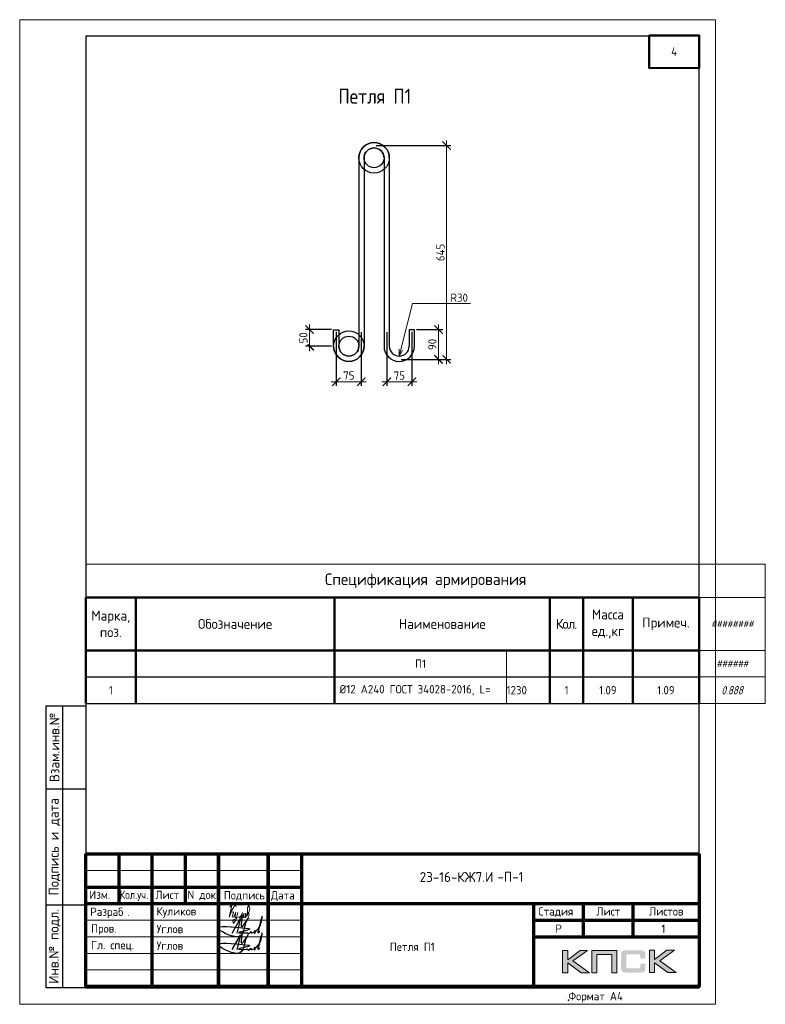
# Model space of a CAD drawing. Header units: millimetres. Extents: x 251864 to 617215, y -272865 to -46010.
# Tile 53 of 53: x 396519 to 419019, y -166348 to -136648. Entities that reach past the tile are written whole.
import ezdxf
from ezdxf import colors
from ezdxf.entities.mleader import LeaderData, LeaderLine
from ezdxf.enums import TextEntityAlignment as Align
from ezdxf.math import Vec2, Vec3

# ---------------------------------------------------------------- set-up
doc = ezdxf.new("R2010")
doc.units = ezdxf.units.MM
doc.layers.get('Defpoints').update_dxf_attribs({"color": 140})
for name, color, linetype, lineweight in [('RAZMER', 100, 'Continuous', 15), ('АС-Таблицы', 7, 'Continuous', 20), ('Выноски', 20, 'Continuous', 20), ('Каркасы ригель', 3, 'Continuous', 0), ('Петля', 7, 'Continuous', 30), ('Размеры', 54, 'Continuous', 20), ('Рамка', 7, 'Continuous', 70), ('Текст', 41, 'Continuous', 30), ('ТОНКИЕ', 7, 'Continuous', 9)]:
    doc.layers.add(name, color=color, linetype=linetype, lineweight=lineweight)
doc.layers.add('ТОЛСТЫЕ_ОСНОВНЫЕ', color=6, linetype='Continuous')
doc.styles.add('AC-Размерный', font='isocpeur.TTF', dxfattribs={"width": 0.8, "oblique": 15})
doc.styles.add('GOST-2.304_Type-B', font='GOST_Common.ttf')
doc.styles.add('style1', font='GOST_Common.ttf', dxfattribs={"height": 500})
doc.styles.add('ГОСТ', font='GOST_Common.ttf')
doc.dimstyles.new('М10', dxfattribs={"dimscale": 0, "dimtxt": 2.5, "dimasz": 2.5, "dimexe": 1.25, "dimexo": 0.625, "dimtad": 1, "dimdec": 0, "dimlfac": 0.1, "dimtxsty": 'ГОСТ', "dimblk": 'ARCHTICK', "dimcen": 2.5, "dimdle": 1.5, "dimclrd": 256, "dimclre": 256, "dimclrt": 256, "dimadec": 0, "dimazin": 0, "dimtfac": 1, "dimtdec": 0, "dimtmove": 1, "dimatfit": 3, "dimfxl": 2, "dimtfill": 1, "dimlwd": -1, "dimarcsym": 0})

# ---------------------------------------------------------------- blocks, each defined once
blk = doc.blocks.new('*T1137')
at = {"layer": 'Каркасы ригель', "color": 0, "linetype": 'ByBlock', "lineweight": -2, "transparency": 16777216}
for p, q in [((0, 0), (1500, 0)), ((0, -1000), (1500, -1000))]:
    blk.add_line(p, q, dxfattribs=at)
at = {"layer": 'Каркасы ригель', "color": 0, "linetype": 'ByBlock', "lineweight": 50, "transparency": 16777216}
for p, q in [((0, 0), (0, -1000)), ((1500, 0), (1500, -1000))]:
    blk.add_line(p, q, dxfattribs=at)
at = {"layer": 'Каркасы ригель', "color": 0, "linetype": 'Continuous', "lineweight": 0, "transparency": 16777216, "insert": (750, -500), "char_height": 250, "width": 1000, "attachment_point": 5, "style": 'ГОСТ'}
blk.add_mtext('4', dxfattribs=at)
blk = doc.blocks.new('Роспись')
at = {"layer": 'Текст', "color": 7}
blk.add_lwpolyline([(4.18, 0.67), (6.68, 5.03), (5.62, 0.66)], dxfattribs=at)
for points in [[(11.23, 1.12), (12.72, 3.08), (13.28, 5.66), (11.96, 0.97)], [(7.11, 5.14), (7.17, 2.59), (9.02, 5.2), (8.57, 4.35), (6.55, -0.29), (0.19, 1.88), (9.09, 2.02)], [(9.09, 2.02), (9.4, 1.96), (6.15, 0.84), (8.42, 0.77), (8.9, 0.77)], [(8.9, 0.77), (8.97, 0.64), (9.94, 1.16)], [(9.94, 1.16), (9.82, 0.79), (10.85, 0.93)], [(10.85, 0.93), (11.13, 1.44), (11.23, 1.11), (10.92, 0.57), (10.85, 0.93)], [(11.23, 1.12), (11.03, 1.05), (10.98, 1.33), (11.05, 1.41)], [(11.96, 0.97), (12.16, 0.71), (12.34, 1.19), (12.03, 1.14), (11.96, 0.97)]]:
    blk.add_spline(points, degree=3, dxfattribs=at)
blk = doc.blocks.new('11')
at = {"layer": 'Выноски'}
for p, q in [((47885, 66608), (47944, 66700)), ((47944, 66700), (47962, 66737)), ((47962, 66737), (47989, 66781)), ((47989, 66781), (48016, 66806)), ((48016, 66806), (48038, 66823)), ((48038, 66823), (48060, 66786)), ((48060, 66786), (48058, 66769))]:
    blk.add_line(p, q, dxfattribs=at)
blk.add_lwpolyline([(47863, 66761), (47937, 66865), (47843, 66458), (47885, 66564), (47905, 66616), (47954, 66628), (47979, 66606), (47957, 66539), (47937, 66487), (47947, 66458), (47991, 66470), (48051, 66611), (48041, 66569), (48023, 66505), (48023, 66448), (48065, 66448), (48090, 66529), (48110, 66608), (48043, 66369), (47972, 66275), (47954, 66344), (47991, 66389), (48078, 66431), (48142, 66470), (48154, 66441), (48204, 66512), (48246, 66606), (48209, 66455), (48204, 66418), (48295, 66574), (48265, 66463), (48265, 66455), (48312, 66453), (48342, 66529), (48347, 66584), (48337, 66465), (48349, 66453), (48401, 66569), (48443, 66616), (48461, 66678), (48466, 66727), (48436, 66811), (48399, 66754), (48399, 66618), (48389, 66549), (48374, 66507), (48416, 66564), (48441, 66576), (48451, 66524), (48433, 66482), (48419, 66453), (48424, 66428), (48458, 66421)], dxfattribs=at)
blk = doc.blocks.new('штамп2')
h = blk.add_hatch(color=0)
h.paths.add_polyline_path([(328185, -69575), (328071, -69575), (327885, -69715), (327885, -69575), (327806, -69575), (327806, -69911), (327885, -69911), (327885, -69764), (328086, -69911), (328212, -69911), (327962, -69733)])
h.paths.add_polyline_path([(328326, -69638), (328549, -69638), (328549, -69911), (328627, -69911), (328627, -69575), (328543, -69575), (328248, -69575), (328248, -69655), (328248, -69911), (328326, -69911)])
h.paths.add_polyline_path([(329196, -69573), (329117, -69573), (329117, -69910), (329196, -69910), (329196, -69762), (329397, -69910), (329523, -69910), (329273, -69732), (329496, -69573), (329382, -69573), (329196, -69713)])
at = {"true_color": 0x5f007f}
blk.add_hatch(color=206, dxfattribs=at).paths.add_polyline_path([(329051, -69611), (329050, -69607), (329049, -69604), (329047, -69601), (329045, -69598), (329044, -69595), (329042, -69593), (329040, -69590), (329038, -69588), (329035, -69587), (329032, -69584), (329029, -69583), (329025, -69581), (329022, -69580), (329018, -69579), (329014, -69578), (329005, -69576), (328996, -69574), (328985, -69574), (328973, -69573), (328773, -69573), (328761, -69574), (328751, -69574), (328741, -69576), (328732, -69578), (328728, -69579), (328724, -69580), (328720, -69581), (328717, -69583), (328714, -69584), (328711, -69587), (328709, -69588), (328706, -69590), (328704, -69593), (328702, -69595), (328700, -69598), (328699, -69601), (328697, -69604), (328696, -69607), (328695, -69611), (328694, -69615), (328692, -69623), (328690, -69632), (328689, -69642), (328689, -69653), (328689, -69830), (328689, -69841), (328690, -69851), (328692, -69860), (328694, -69869), (328695, -69872), (328696, -69876), (328697, -69879), (328699, -69882), (328700, -69885), (328702, -69888), (328704, -69890), (328706, -69893), (328709, -69895), (328711, -69897), (328714, -69898), (328717, -69900), (328720, -69902), (328724, -69903), (328728, -69904), (328732, -69905), (328741, -69907), (328751, -69908), (328761, -69909), (328773, -69910), (328973, -69910), (328985, -69909), (328996, -69909), (329005, -69907), (329014, -69906), (329018, -69904), (329022, -69903), (329025, -69902), (329029, -69900), (329032, -69899), (329035, -69897), (329038, -69895), (329040, -69893), (329042, -69891), (329044, -69888), (329045, -69886), (329047, -69882), (329049, -69879), (329050, -69876), (329051, -69872), (329053, -69869), (329054, -69860), (329056, -69851), (329057, -69841), (329057, -69830), (329057, -69774), (328978, -69774), (328978, -69820), (328978, -69823), (328978, -69826), (328977, -69829), (328977, -69831), (328976, -69834), (328975, -69836), (328973, -69838), (328971, -69840), (328970, -69841), (328968, -69843), (328965, -69844), (328963, -69845), (328960, -69845), (328957, -69846), (328954, -69846), (328951, -69847), (328789, -69847), (328787, -69846), (328784, -69846), (328782, -69845), (328780, -69844), (328778, -69842), (328776, -69841), (328774, -69839), (328773, -69837), (328772, -69835), (328771, -69833), (328770, -69831), (328769, -69828), (328768, -69823), (328767, -69819), (328767, -69657), (328767, -69654), (328768, -69652), (328769, -69649), (328769, -69647), (328770, -69645), (328771, -69643), (328772, -69641), (328774, -69639), (328775, -69638), (328777, -69637), (328779, -69636), (328781, -69635), (328784, -69634), (328786, -69634), (328789, -69634), (328792, -69634), (328951, -69634), (328954, -69634), (328957, -69634), (328960, -69635), (328962, -69635), (328965, -69636), (328967, -69637), (328969, -69639), (328971, -69640), (328973, -69643), (328974, -69645), (328976, -69647), (328977, -69649), (328977, -69652), (328978, -69654), (328978, -69657), (328978, -69661), (328978, -69698), (329057, -69698), (329057, -69653), (329057, -69642), (329056, -69632), (329054, -69623), (329052, -69615)])
at = {"color": 0, "lineweight": 0}
for points in [[(327806, -69911), (327806, -69575), (327885, -69575), (327885, -69715), (328071, -69575), (328185, -69575), (327962, -69733), (328212, -69911), (328086, -69911), (327885, -69764), (327885, -69911), (327806, -69911)], [(328326, -69911), (328326, -69638), (328549, -69638), (328549, -69911), (328627, -69911), (328627, -69575), (328543, -69575), (328248, -69575), (328248, -69655), (328248, -69911), (328326, -69911)], [(329117, -69910), (329117, -69573), (329196, -69573), (329196, -69713), (329382, -69573), (329496, -69573), (329273, -69732), (329523, -69910), (329397, -69910), (329196, -69762), (329196, -69910), (329117, -69910)]]:
    blk.add_lwpolyline(points, close=True, dxfattribs=at)
at = {"layer": 'Рамка'}
for p, q in [((320616, -68120), (329866, -68120)), ((321616, -70120), (321616, -68120)), ((322616, -70120), (322616, -68120)), ((322616, -68120), (322616, -70120)), ((323366, -68120), (323366, -70120)), ((323366, -70120), (323366, -68120)), ((323866, -68120), (323866, -70120)), ((320616, -68620), (323866, -68620)), ((320616, -68870), (323866, -68870)), ((327366, -68870), (327366, -70120)), ((327366, -69120), (329866, -69120)), ((327366, -69120), (329866, -69120))]:
    blk.add_line(p, q, dxfattribs=at)
at = {"layer": 'Рамка', "color": 7}
for p, q in [((321116, -68870), (321116, -68120)), ((322116, -68870), (322116, -68120)), ((320616, -68870), (329866, -68870)), ((328116, -68870), (328116, -69370)), ((328866, -68870), (328866, -69370)), ((327366, -69370), (329866, -69370))]:
    blk.add_line(p, q, dxfattribs=at)
at = {"layer": 'Рамка', "color": 7, "lineweight": 15}
for p, q in [((320616, -68370), (323866, -68370)), ((320616, -69120), (323866, -69120)), ((320616, -69370), (323866, -69370)), ((320616, -69620), (323866, -69620)), ((320616, -69620), (323866, -69620)), ((320616, -69870), (323866, -69870))]:
    blk.add_line(p, q, dxfattribs=at)
at = {"layer": 'Рамка'}
blk.add_lwpolyline([(329866, -68120), (329866, -70120), (320616, -70120), (320616, -68120)], dxfattribs=at)
at = {"color": 18, "true_color": 0x000000, "xscale": 50, "yscale": 50, "zscale": 50}
for p in [(322612, -69347), (322612, -69597)]:
    blk.add_blockref('Роспись', p, dxfattribs=at)
at = {"layer": 'Выноски', "xscale": 0.5, "yscale": 0.5, "zscale": 0.5}
blk.add_blockref('11', (298854, -102305), dxfattribs=at)
at = {"color": 7, "style": 'ГОСТ'}
for s, p in [('Разраб', (320681, -69056)), ('.', (321237, -69056))]:
    blk.add_text(s, height=125, dxfattribs=at).set_placement(p)
at = {"layer": 'Размеры', "color": 7, "char_height": 125, "attachment_point": 4, "style": 'ГОСТ'}
for s, insert in [('{\\C256;Куликов}', (321681, -69003)), ('Пров.', (320693, -69262)), ('Углов', (321681, -69253)), ('Гл. спец.', (320693, -69512)), ('Углов', (321681, -69503))]:
    blk.add_mtext_dynamic_manual_height_columns(s, width=1000, gutter_width=625, heights=[0], dxfattribs=dict(at, insert=insert))
at = {"layer": 'Текст', "color": 7, "style": 'ГОСТ'}
blk.add_text('23-16-КЖ7.И', height=150, dxfattribs=at).set_placement((326207, -68469), align=Align.MIDDLE_CENTER)
at = {"layer": 'Текст', "color": 7}
for s, style, p in [('Изм.', 'GOST-2.304_Type-B', (320666, -68799)), ('Лист', 'GOST-2.304_Type-B', (321663, -68800)), ('N док.', 'GOST-2.304_Type-B', (322148, -68799)), ('Подпись', 'GOST-2.304_Type-B', (322696, -68806)), ('Дата', 'GOST-2.304_Type-B', (323406, -68806)), ('Стадия', 'GOST-2.304_Type-B', (327441, -69050)), ('Лист', 'GOST-2.304_Type-B', (328316, -69050)), ('Листов', 'GOST-2.304_Type-B', (329112, -69050)), ('Р', 'ГОСТ', (327698, -69310)), ('1', 'ГОСТ', (329299, -69311))]:
    blk.add_text(s, height=125, dxfattribs=dict(at, style=style)).set_placement(p)
at = {"layer": 'Текст', "color": 7, "style": 'GOST-2.304_Type-B', "width": 0.9}
blk.add_text('Кол.уч.', height=125, dxfattribs=at).set_placement((321125, -68798))
blk = doc.blocks.new('*T1138')
at = {"layer": 'Defpoints', "color": 8, "linetype": 'ByBlock', "lineweight": 0, "transparency": 16777216}
for p, q in [((0, 0), (20500, 0)), ((0, 0), (0, -1000)), ((20500, 0), (20500, -4200)), ((18500, -1000), (20500, -1000)), ((12693, -2600), (12693, -4200)), ((18500, -2600), (20500, -2600)), ((18500, -3400), (20500, -3400)), ((18500, -4200), (20500, -4200))]:
    blk.add_line(p, q, dxfattribs=at)
at = {"layer": 'АС-Таблицы', "color": 0, "linetype": 'ByBlock', "lineweight": 50, "transparency": 16777216}
for p, q in [((0, -1000), (18500, -1000)), ((0, -1000), (0, -4200)), ((1500, -1000), (1500, -4200)), ((7500, -1000), (7500, -4200)), ((14000, -1000), (14000, -4200)), ((15000, -1000), (15000, -4200)), ((16500, -1000), (16500, -4200)), ((18500, -1000), (18500, -4200)), ((0, -2600), (18500, -2600))]:
    blk.add_line(p, q, dxfattribs=at)
at = {"layer": 'АС-Таблицы', "color": 0, "linetype": 'ByBlock', "lineweight": -2, "transparency": 16777216}
for p, q in [((0, -3400), (18500, -3400)), ((0, -4200), (18500, -4200))]:
    blk.add_line(p, q, dxfattribs=at)
at = {"layer": 'АС-Таблицы', "color": 0, "transparency": 16777216, "attachment_point": 5}
for s, insert, char_height, width, style in [('Спецификация {\\C256;армирования }', (10250, -500), 350, 20300, 'ГОСТ'), ('Марка, поз.', (750, -1800), 300, 1300, 'ГОСТ'), ('Масса ед.,кг', (15750, -1800), 300, 1300, 'ГОСТ'), ('Обозначение', (4500, -1800), 300, 5800, 'ГОСТ'), ('Наименование', (10750, -1800), 300, 6300, 'ГОСТ'), ('{\\T0.9;Кол.}', (14500, -1800), 300, 800, 'ГОСТ'), ('Примеч.', (17500, -1800), 300, 1800, 'ГОСТ'), ('########', (19500, -1800), 200, 1800, 'AC-Размерный'), ('П1', (10096, -3000), 250, 5193, 'ГОСТ'), ('######', (19500, -3000), 200, 1800, 'AC-Размерный'), ('{\\C5;1}', (750, -3800), 250, 1300, 'ГОСТ'), ('1', (14500, -3800), 250, 800, 'ГОСТ'), ('{\\C5;1.09}', (15750, -3800), 250, 1300, 'ГОСТ')]:
    blk.add_mtext(s, dxfattribs=dict(at, insert=insert, char_height=char_height, width=width, style=style))
at = {"layer": 'АС-Таблицы', "color": 112, "transparency": 16777216, "insert": (7500, -3800), "char_height": 250, "width": 5193, "attachment_point": 4, "style": 'ГОСТ'}
blk.add_mtext(' {\\C2;%%C12 A240 \\C0;ГОСТ 34028-2016, \\C2;L=}', dxfattribs=at)
at = {"layer": 'АС-Таблицы', "color": 32, "transparency": 16777216, "char_height": 250}
for s, insert, width, attachment_point, style in [('1230', (12693, -3800), 1307, 4, 'ГОСТ'), ('0.888', (19500, -3800), 1800, 5, 'AC-Размерный')]:
    blk.add_mtext(s, dxfattribs=dict(at, insert=insert, width=width, attachment_point=attachment_point, style=style))
at = {"layer": 'АС-Таблицы', "color": 26, "transparency": 16777216, "insert": (17500, -3800), "char_height": 250, "width": 1800, "attachment_point": 5, "style": 'ГОСТ'}
blk.add_mtext('{\\C5;1.09}', dxfattribs=at)
blk = doc.blocks.new('*U281')
blk.add_point((165.57, 1.2))
at = {"layer": 'ТОЛСТЫЕ_ОСНОВНЫЕ'}
for p, q in [((8, 5), (8, 90)), ((8, 90), (20, 90)), ((13, 5), (13, 90)), ((8, 65), (20, 65)), ((8, 30), (20, 30)), ((20, 5), (8, 5))]:
    blk.add_line(p, q, dxfattribs=at)
at = {"layer": 'ТОЛСТЫЕ_ОСНОВНЫЕ', "color": 6}
blk.add_lwpolyline([(20, 5), (205, 5), (205, 292), (20, 292)], close=True, dxfattribs=at)
at = {"layer": 'ТОНКИЕ'}
blk.add_lwpolyline([(0, 0), (210, 0), (210, 297), (0, 297)], close=True, dxfattribs=at)
at = {"layer": 'Текст', "style": 'style1'}
for s, p in [('Взам.инв.№', (10.5, 77.5)), ('Подпись и дата', (10.5, 47.5)), ('Инв.№ подл.', (10.5, 17.5))]:
    blk.add_text(s, height=3, rotation=90, dxfattribs=at).set_placement(p, align=Align.MIDDLE)
blk.add_text('Формат А4', height=2.5, dxfattribs=at).set_placement((165.57, 1.2))
blk = doc.blocks.new('_Open30')
at = {"color": 0, "linetype": 'ByBlock', "lineweight": -2}
for p, q in [((-1, 0.27), (0, 0)), ((0, 0), (-1, -0.27)), ((0, 0), (-1, 0))]:
    blk.add_line(p, q, dxfattribs=at)
blk = doc.blocks.new('_ArchTick')
at = {"color": 0, "linetype": 'ByBlock', "const_width": 0.15}
blk.add_lwpolyline([(-0.5, -0.5), (0.5, 0.5)], dxfattribs=at)
blk = doc.blocks.new('*D1216')
at = {"layer": 'Defpoints', "color": 0, "transparency": 16777216}
for p in [(405992, -145995), (405992, -146495)]:
    blk.add_point(p, dxfattribs=at)
at = {"layer": 'RAZMER', "lineweight": -2, "transparency": 16777216}
for p, q in [((405930, -145995), (405142, -145995)), ((405930, -146495), (405142, -146495))]:
    blk.add_line(p, q, dxfattribs=at)
at = {"layer": 'RAZMER', "transparency": 16777216}
blk.add_line((405267, -145845), (405267, -146645), dxfattribs=at)
at = {"layer": 'RAZMER', "transparency": 16777216, "xscale": 250, "yscale": 250, "zscale": 250}
for p, rotation in [((405267, -145995), 90), ((405267, -146495), 270)]:
    blk.add_blockref('_ArchTick', p, dxfattribs=dict(at, rotation=rotation))
at = {"layer": 'RAZMER', "transparency": 16777216, "insert": (405079, -146245), "char_height": 250, "attachment_point": 5, "rotation": 90, "style": 'ГОСТ', "bg_fill": 3, "box_fill_scale": 1.1, "bg_fill_color": 256, "bg_fill_true_color": 13158600, "bg_fill_transparency": 0}
blk.add_mtext('50', dxfattribs=at)
at = {"layer": 'Defpoints', "color": 0, "transparency": 16777216}
blk.add_point((405267, -146495), dxfattribs=at)
blk = doc.blocks.new('*D1221')
at = {"layer": 'Defpoints', "color": 0, "transparency": 16777216}
for p in [(407212, -140445), (408029, -146893), (409403, -146893)]:
    blk.add_point(p, dxfattribs=at)
at = {"layer": 'RAZMER', "lineweight": -2, "transparency": 16777216}
for p, q in [((407275, -140445), (409528, -140445)), ((408091, -146893), (409528, -146893))]:
    blk.add_line(p, q, dxfattribs=at)
at = {"layer": 'RAZMER', "transparency": 16777216}
blk.add_line((409403, -140295), (409403, -147043), dxfattribs=at)
at = {"layer": 'RAZMER', "transparency": 16777216, "xscale": 250, "yscale": 250, "zscale": 250}
for p, rotation in [((409403, -140445), 90), ((409403, -146893), 270)]:
    blk.add_blockref('_ArchTick', p, dxfattribs=dict(at, rotation=rotation))
at = {"layer": 'RAZMER', "transparency": 16777216, "insert": (409216, -143669), "char_height": 250, "attachment_point": 5, "rotation": 90, "style": 'ГОСТ', "bg_fill": 3, "box_fill_scale": 1.1, "bg_fill_color": 256, "bg_fill_true_color": 13158600, "bg_fill_transparency": 0}
blk.add_mtext('645', dxfattribs=at)
blk = doc.blocks.new('*D1219')
at = {"layer": 'Defpoints', "color": 0, "transparency": 16777216}
for p in [(406072, -146005), (406827, -146006), (406827, -147569)]:
    blk.add_point(p, dxfattribs=at)
at = {"layer": 'RAZMER', "lineweight": -2, "transparency": 16777216}
for p, q in [((406072, -146067), (406072, -147694)), ((406827, -146069), (406827, -147694))]:
    blk.add_line(p, q, dxfattribs=at)
at = {"layer": 'RAZMER', "transparency": 16777216}
blk.add_line((405922, -147569), (406977, -147569), dxfattribs=at)
at = {"layer": 'RAZMER', "transparency": 16777216, "xscale": 250, "yscale": 250, "zscale": 250, "rotation": 180}
blk.add_blockref('_ArchTick', (406072, -147569), dxfattribs=at)
at = {"layer": 'RAZMER', "transparency": 16777216, "xscale": 250, "yscale": 250, "zscale": 250}
blk.add_blockref('_ArchTick', (406827, -147569), dxfattribs=at)
at = {"layer": 'RAZMER', "transparency": 16777216, "insert": (406450, -147381), "char_height": 250, "attachment_point": 5, "style": 'ГОСТ', "bg_fill": 3, "box_fill_scale": 1.1, "bg_fill_color": 256, "bg_fill_true_color": 13158600, "bg_fill_transparency": 0}
blk.add_mtext('75', dxfattribs=at)
blk = doc.blocks.new('*D1218')
at = {"layer": 'Defpoints', "color": 0, "transparency": 16777216}
for p in [(407598, -146006), (408352, -146005), (407598, -147569)]:
    blk.add_point(p, dxfattribs=at)
at = {"layer": 'RAZMER', "lineweight": -2, "transparency": 16777216}
for p, q in [((407598, -146069), (407598, -147694)), ((408352, -146067), (408352, -147694))]:
    blk.add_line(p, q, dxfattribs=at)
at = {"layer": 'RAZMER', "transparency": 16777216}
blk.add_line((408502, -147569), (407448, -147569), dxfattribs=at)
at = {"layer": 'RAZMER', "transparency": 16777216, "xscale": 250, "yscale": 250, "zscale": 250, "rotation": 180}
blk.add_blockref('_ArchTick', (407598, -147569), dxfattribs=at)
at = {"layer": 'RAZMER', "transparency": 16777216, "xscale": 250, "yscale": 250, "zscale": 250}
blk.add_blockref('_ArchTick', (408352, -147569), dxfattribs=at)
at = {"layer": 'RAZMER', "transparency": 16777216, "insert": (407975, -147381), "char_height": 250, "attachment_point": 5, "style": 'ГОСТ', "bg_fill": 3, "box_fill_scale": 1.1, "bg_fill_color": 256, "bg_fill_true_color": 13158600, "bg_fill_transparency": 0}
blk.add_mtext('75', dxfattribs=at)
blk = doc.blocks.new('*D1220')
at = {"layer": 'Defpoints', "color": 0, "transparency": 16777216}
for p in [(408432, -145995), (407970, -146893), (409158, -146893)]:
    blk.add_point(p, dxfattribs=at)
at = {"layer": 'RAZMER', "lineweight": -2, "transparency": 16777216}
for p, q in [((408495, -145995), (409283, -145995)), ((408032, -146893), (409283, -146893))]:
    blk.add_line(p, q, dxfattribs=at)
at = {"layer": 'RAZMER', "transparency": 16777216}
blk.add_line((409158, -145845), (409158, -147043), dxfattribs=at)
at = {"layer": 'RAZMER', "transparency": 16777216, "xscale": 250, "yscale": 250, "zscale": 250}
for p, rotation in [((409158, -145995), 90), ((409158, -146893), 270)]:
    blk.add_blockref('_ArchTick', p, dxfattribs=dict(at, rotation=rotation))
at = {"layer": 'RAZMER', "transparency": 16777216, "insert": (408971, -146444), "char_height": 250, "attachment_point": 5, "rotation": 90, "style": 'ГОСТ', "bg_fill": 3, "box_fill_scale": 1.1, "bg_fill_color": 256, "bg_fill_true_color": 13158600, "bg_fill_transparency": 0}
blk.add_mtext('90', dxfattribs=at)

msp = doc.modelspace()

# ---------------------------------------------------------------- linework, layer by layer
at = {"layer": 'Defpoints', "ltscale": 10}
for centre, radius in [((407212.4, -140814.9), 460), ((407212.4, -140814.9), 300), ((406452.4, -146494.9), 460), ((406452.4, -146494.9), 300)]:
    msp.add_circle(centre, radius, dxfattribs=at)
at = {"layer": 'Петля', "ltscale": 10}
for p, q in [((406752.4, -140814.9), (406752.4, -146494.9)), ((406912.4, -140814.9), (406912.4, -146494.9)), ((407512.4, -140814.9), (407512.4, -146494.9)), ((407672.4, -140814.9), (407672.4, -146494.9))]:
    msp.add_line(p, q, dxfattribs=at)
at = {"layer": 'Петля', "ltscale": 5}
for points in [[(405992.4, -146494.9), (405992.4, -146004.9), (406152.4, -146004.9), (406152.4, -146494.9)], [(408432.4, -146494.9), (408432.4, -146004.9), (408272.4, -146004.9), (408272.4, -146494.9)]]:
    msp.add_lwpolyline(points, dxfattribs=at)
for centre, radius, start, end in [((407212.4, -140814.9), 460, 0, 180), ((406452.4, -146494.9), 460, 180, 0), ((406452.4, -146494.9), 300, 180, 0), ((407972.4, -146494.9), 460, 180, 0), ((407972.4, -146494.9), 300, 180, 0)]:
    msp.add_arc(centre, radius, start, end, dxfattribs=at)
at = {"layer": 'Петля', "ltscale": 10}
msp.add_arc((407212.4, -140814.9), 300, 0, 180, dxfattribs=at)
at = {"layer": 'Размеры', "lineweight": 40, "ltscale": 100, "elevation": 0}
msp.add_lwpolyline([(415518.6, -137111.1), (417018.6, -137111.1), (417018.6, -138111.1), (415518.6, -138111.1)], close=True, dxfattribs=at)

# ---------------------------------------------------------------- block references
at = {"xscale": 100, "yscale": 100, "zscale": 100}
msp.add_blockref('*U281', (396518.6, -166347.9, 0), dxfattribs=at)
for name, p in [('*T1137', (415518.6, -137111.1, 0)), ('*T1138', (398518.6, -153073.3, 0))]:
    msp.add_blockref(name, p)
at = {"layer": 'Размеры', "xscale": 2, "yscale": 2, "zscale": 2}
msp.add_blockref('штамп2', (-242713.4, -25571.7, 0), dxfattribs=at)

# ---------------------------------------------------------------- texts
at = {"color": 0, "linetype": 'Continuous', "insert": (410934.5, -162353.3, 0), "char_height": 300, "width": 19720.995, "attachment_point": 1, "style": 'ГОСТ'}
msp.add_mtext('-П-1', dxfattribs=at)
at = {"layer": 'Текст', "color": 7, "linetype": 'Continuous', "style": 'GOST-2.304_Type-B'}
msp.add_text('Петля П1', height=250, dxfattribs=at).set_placement((407686.8, -164738.4, 0))
at = {"layer": 'Текст', "color": 0, "ltscale": 6, "insert": (407231.8, -138732, 0), "char_height": 450, "width": 8673.05, "attachment_point": 2, "style": 'ГОСТ'}
msp.add_mtext('{\\W0.9;Петля П1}', dxfattribs=at)

# ---------------------------------------------------------------- leaders
at = {"layer": 'RAZMER'}
ml = msp.add_multileader_mtext('Standard', dxfattribs=at)
ml.set_content('R30', color=256, style='ГОСТ')
ml.set_leader_properties(color=256, linetype='ByLayer', lineweight=-1)
ml.set_arrow_properties(name='OPEN30')
ml.build(insert=Vec2(0, 0))
ml.multileader.update_dxf_attribs({"text_left_attachment_type": 6, "text_right_attachment_type": 6, "dogleg_length": 1, "arrow_head_size": 200})
ctx = ml.context
ctx.base_point, ctx.char_height, ctx.arrow_head_size, ctx.landing_gap_size, ctx.plane_origin = Vec3(408517.1, -145209), 250, 200, 1000, Vec3(412571.8, -147547)
ctx.left_attachment, ctx.right_attachment = 6, 6
notes = []
notes.append((ctx, [(1, (1, 1, 0), (408369.9, -145209), (1, 0), 147.2, [(0, [(407972.4, -146794.9)], 0, [])])]))
ctx.mtext.insert, ctx.mtext.flow_direction = Vec3(409517.1, -144909), 5
for ctx, leaders in notes:
    for number, flags, end, landing, length, lines in leaders:
        leader = LeaderData()
        leader.index, (leader.has_last_leader_line, leader.has_dogleg_vector, leader.attachment_direction) = number, flags
        leader.last_leader_point, leader.dogleg_vector, leader.dogleg_length = Vec3(end), Vec3(landing), length
        for number, points, colour, breaks in lines:
            line = LeaderLine()
            line.index, line.vertices, line.color, line.breaks = number, Vec3.list(points), colors.encode_raw_color(colour), breaks
            leader.lines.append(line)
        ctx.leaders.append(leader)

# ---------------------------------------------------------------- next in the draw order: dimensions: what is measured, and where the dimension line sits
for base, p1, p2, override, picture, middle in [((409403.2, -146892.9), (407212.4, -140445), (408028.9, -146892.9), {"dimscale": 100, "dimtix": 0, "dimtofl": 1, "dimtmove": 1, "dimatfit": 1}, '*D1221', (409215.7, -143668.9)), ((405266.7, -146494.9), (405992.4, -145994.9), (405992.4, -146494.9), {"dimscale": 100, "dimlfac": 0.1, "dimtix": 0, "dimtofl": 1, "dimtmove": 1, "dimatfit": 1}, '*D1216', (405079.2, -146244.9))]:
    dim = msp.add_linear_dim(base=base, p1=p1, p2=p2, angle=90, dimstyle='М10', override=override, dxfattribs=at)
    dim.commit()
    dim.dimension.update_dxf_attribs({"geometry": picture, "text_midpoint": middle})

# ---------------------------------------------------------------- next in the draw order: dimensions: what is measured, and where the dimension line sits
dim = msp.add_linear_dim(base=(406826.7, -147568.7), p1=(406072.4, -146004.9), p2=(406826.7, -146006.3), dimstyle='М10', override={"dimscale": 100, "dimtix": 0, "dimtofl": 1, "dimtmove": 1, "dimatfit": 3}, dxfattribs=at)
dim.commit()
dim.dimension.update_dxf_attribs({"geometry": '*D1219', "text_midpoint": (406449.5, -147381.2)})
dim = msp.add_linear_dim(base=(407598.1, -147568.7), p1=(408352.4, -146004.9), p2=(407598.1, -146006.3), angle=180, dimstyle='М10', override={"dimscale": 100, "dimtix": 0, "dimtofl": 1, "dimtmove": 1, "dimatfit": 3}, dxfattribs=at)
dim.commit()
dim.dimension.update_dxf_attribs({"geometry": '*D1218', "text_midpoint": (407975.2, -147381.2)})

# ---------------------------------------------------------------- next in the draw order: dimensions: what is measured, and where the dimension line sits
dim = msp.add_linear_dim(base=(409158, -146892.9), p1=(408432.4, -145994.9), p2=(407969.9, -146892.9), angle=90, dimstyle='М10', override={"dimscale": 100, "dimtix": 0, "dimtofl": 1, "dimtmove": 1, "dimatfit": 1}, dxfattribs=at)
dim.commit()
dim.dimension.update_dxf_attribs({"geometry": '*D1220', "text_midpoint": (408970.5, -146443.9)})

doc.saveas('drawing.dxf')
